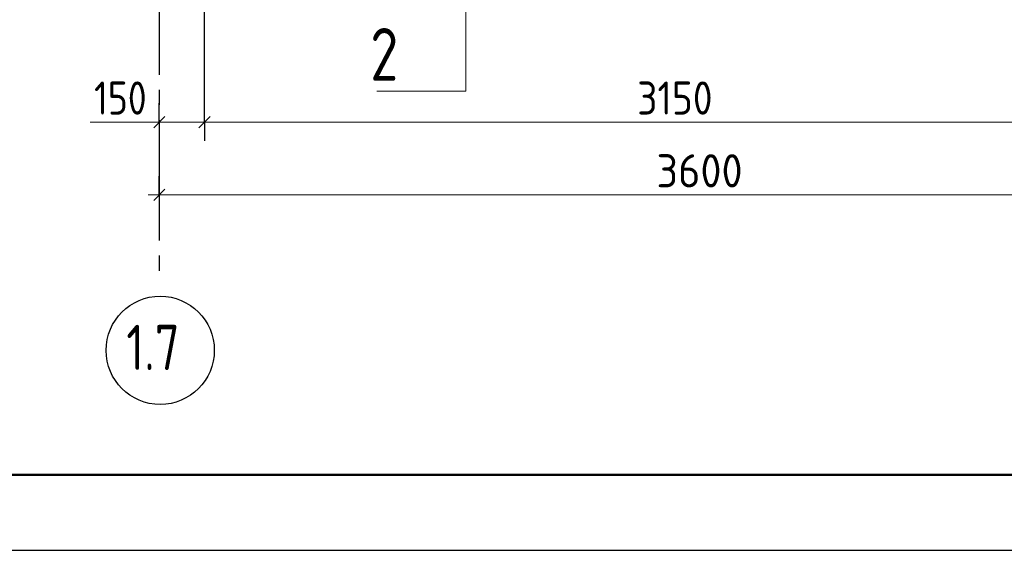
# Model space of a CAD drawing. Header units: millimetres. Extents: x 0 to 21000, y -5 to 14855.
# Tile 2 of 31: x 1787 to 5058, y 0 to 1761. Entities that reach past the tile are written whole.
import ezdxf

# ---------------------------------------------------------------- set-up
doc = ezdxf.new("R2010")
doc.units = ezdxf.units.MM
doc.linetypes.add('______5', pattern=[550, 400, -50, 50, -50])
for name, color, linetype, lineweight in [('Standard', 7, 'Continuous', 25), ('Примечания', 7, 'Continuous', 13), ('Размерная линия_ общее', 7, 'Continuous', 13), ('Сечения символ', 7, 'Continuous', 25)]:
    doc.layers.add(name, color=color, linetype=linetype, lineweight=lineweight)
doc.layers.add('Оси', color=7, linetype='______5', true_color=0x656565)
doc.styles.add('ISOCPEUR', font='txt')

msp = doc.modelspace()

# ---------------------------------------------------------------- linework, layer by layer
at = {"layer": 'Standard', "color": 7, "linetype": 'Continuous', "lineweight": 25, "transparency": 33554687}
msp.add_lwpolyline([(0, 0), (21000, 0), (21000, 14850), (0, 14850), (0, 0)], close=True, dxfattribs=at)
at = {"layer": 'Standard', "color": 7, "linetype": 'Continuous', "lineweight": 50, "transparency": 33554687}
msp.add_lwpolyline([(1000, 14600), (20750, 14600), (20750, 250), (1000, 250), (1000, 14600)], close=True, dxfattribs=at)
at = {"layer": 'Оси', "color": 8, "linetype": '______5', "lineweight": -3, "transparency": 33554687}
msp.add_line((2250.6, 4177.7), (2250.6, 916.8), dxfattribs=at)
at = {"layer": 'Оси', "color": 7, "linetype": 'Continuous', "lineweight": 25, "transparency": 33554687}
msp.add_circle((2253.6, 663.5), 179.7, dxfattribs=at)
at = {"layer": 'Примечания', "color": 7, "linetype": 'Continuous', "lineweight": 13, "transparency": 33554687}
msp.add_line((2250.6, 1420.7), (2020.6, 1420.7), dxfattribs=at)
at = {"layer": 'Размерная линия_ общее', "color": 253, "linetype": 'Continuous', "lineweight": -3, "true_color": 0xa0a0a0, "transparency": 33554687}
for p, q in [((2250.6, 1420.7), (2250.6, 1483.2)), ((2400.6, 1420.7), (2400.6, 1483.2)), ((2250.6, 1420.7), (2250.6, 1358.2)), ((2250.6, 1420.7), (2250.6, 1420.7)), ((2400.6, 1420.7), (2400.6, 1358.2)), ((2250.6, 1179.3), (2250.6, 1241.8)), ((2250.6, 1179.3), (2250.6, 1116.8))]:
    msp.add_line(p, q, dxfattribs=at)
at = {"layer": 'Размерная линия_ общее', "color": 7, "linetype": 'Continuous', "lineweight": 25, "transparency": 33554687}
for p, q in [((2269.4, 1439.5), (2231.9, 1402)), ((2419.4, 1439.5), (2381.9, 1402)), ((2269.4, 1198.1), (2231.9, 1160.6))]:
    msp.add_line(p, q, dxfattribs=at)
at = {"layer": 'Размерная линия_ общее', "color": 7, "linetype": 'Continuous', "lineweight": 13, "transparency": 33554687}
for p, q in [((2250.6, 1420.7), (2213.1, 1420.7)), ((2400.6, 1420.7), (2250.6, 1420.7)), ((5550.6, 1420.7), (2400.6, 1420.7)), ((2250.6, 1179.3), (2213.1, 1179.3)), ((5850.6, 1179.3), (2250.6, 1179.3))]:
    msp.add_line(p, q, dxfattribs=at)
at = {"layer": 'Размерная линия_ общее', "color": 253, "linetype": 'Continuous', "lineweight": -3, "true_color": 0xa0a0a0, "transparency": 33554687}
msp.add_lwpolyline([(2400.6, 1420.7), (2400.6, 1429.2), (2400.6, 1429.2), (2400.6, 2072)], dxfattribs=at)
at = {"layer": 'Сечения символ', "color": 7, "linetype": 'Continuous', "lineweight": 13, "transparency": 33554687}
msp.add_lwpolyline([(3268.6, 2237.2), (3268.6, 1524), (2973.6, 1524)], dxfattribs=at)

# ---------------------------------------------------------------- texts
at = {"layer": 'Оси', "color": 7, "linetype": 'Continuous', "lineweight": 25, "transparency": 33554687, "insert": (2141.1, 598.3), "char_height": 150, "width": 284.037, "attachment_point": 7, "style": 'ISOCPEUR'}
msp.add_mtext('\\W0.79;1.7', dxfattribs=at)
at = {"layer": 'Размерная линия_ общее', "color": 7, "linetype": 'Continuous', "lineweight": 25, "transparency": 33554687, "char_height": 110, "attachment_point": 7, "style": 'ISOCPEUR'}
for s, insert, width in [('\\W0.83;150', (2033.9, 1445.7), 254.286), ('\\W0.87;3150', (3838.1, 1445.7), 333.451), ('\\W0.93;3600', (3902.1, 1204.3), 359.05)]:
    msp.add_mtext(s, dxfattribs=dict(at, insert=insert, width=width))
at = {"layer": 'Сечения символ', "color": 7, "linetype": 'Continuous', "lineweight": 35, "transparency": 33554687, "insert": (2951.2, 1558.1), "char_height": 175, "width": 190.405, "attachment_point": 7, "style": 'ISOCPEUR'}
msp.add_mtext('\\W0.78;2', dxfattribs=at)

doc.saveas('drawing.dxf')
